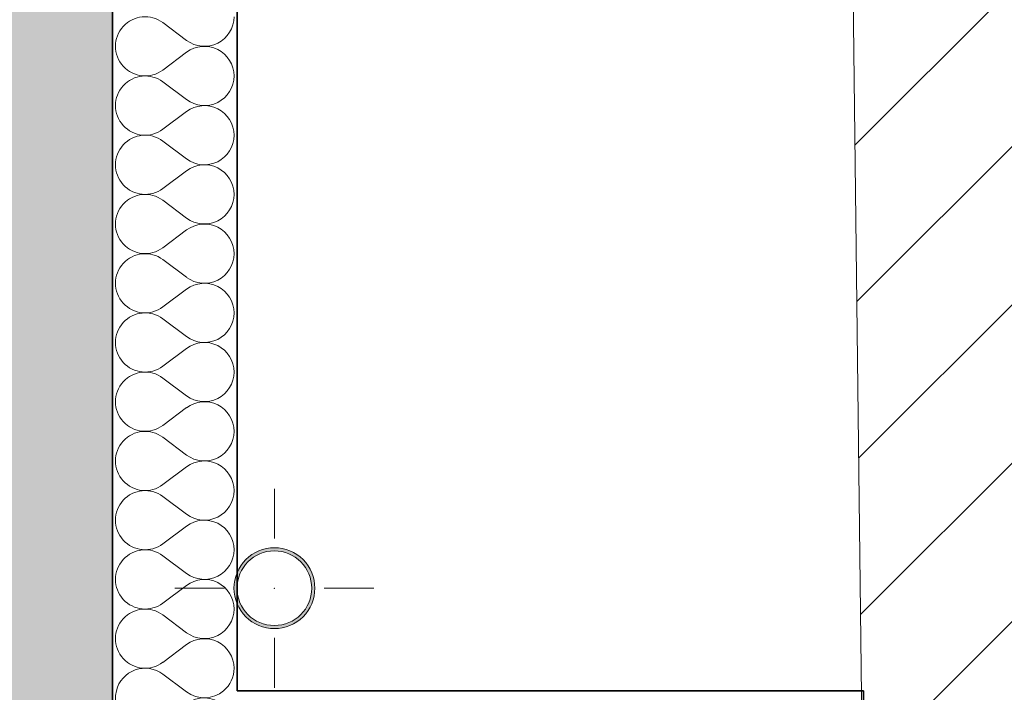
# Model space of a CAD drawing. Header units: millimetres. Extents: x 82175 to 237000, y 24756 to 471700.
# Tile 37 of 256: x 122511 to 124093, y 92576 to 93658. Entities that reach past the tile are written whole.
import ezdxf

# ---------------------------------------------------------------- set-up
doc = ezdxf.new("R2010")
doc.units = ezdxf.units.MM
for name, color, linetype in [('- A - ocieplenie', 8, 'Continuous'), ('Instalacje - Wod_Kan', 8, 'Continuous'), ('Konstrukcja - Ściany zewnętrzne', 8, 'Continuous')]:
    doc.layers.add(name, color=color, linetype=linetype)

# ---------------------------------------------------------------- blocks, each defined once
blk = doc.blocks.new('*X9')
at = {"layer": '- A - ocieplenie', "linetype": 'Continuous', "lineweight": 13, "ltscale": 100}
for p, q in [((49898.5, 103184.9), (49936.6, 103156.3)), ((49898.5, 103108.7), (49936.6, 103137.3)), ((49898.5, 103089.6), (49936.6, 103061.1)), ((49898.5, 103013.4), (49936.6, 103042)), ((49898.5, 102994.4), (49936.6, 102965.8)), ((49898.5, 102918.2), (49936.6, 102946.8)), ((49898.5, 102899.2), (49936.6, 102870.6)), ((49898.5, 102823), (49936.6, 102851.5)), ((49898.5, 102803.9), (49936.6, 102775.4)), ((49898.5, 102727.7), (49936.6, 102756.3)), ((49898.5, 102708.7), (49936.6, 102680.1)), ((49898.5, 102632.5), (49936.6, 102661.1)), ((49898.5, 102613.4), (49936.6, 102584.9)), ((49898.5, 102537.3), (49936.6, 102565.8)), ((49898.5, 102518.2), (49936.6, 102489.6)), ((49898.5, 102442), (49936.6, 102470.6)), ((49898.5, 102423), (49936.6, 102394.4)), ((49898.5, 102346.8), (49936.6, 102375.4)), ((49898.5, 102327.7), (49936.6, 102299.2)), ((49898.5, 102251.5), (49936.6, 102280.1)), ((49898.5, 102232.5), (49936.6, 102203.9)), ((49898.5, 102156.3), (49936.6, 102184.9)), ((49898.5, 102137.3), (49934.2, 102110.5))]:
    blk.add_line(p, q, dxfattribs=at)
for centre, start, end in [((49869.9, 103146.8), 53.1301, 306.8699), ((49965.2, 103194.4), 233.1301, 0), ((49965.2, 103099.2), 0, 126.8699), ((49869.9, 103051.5), 53.1301, 306.8699), ((49965.2, 103099.2), 233.1301, 0), ((49965.2, 103003.9), 0, 126.8699), ((49869.9, 102956.3), 53.1301, 306.8699), ((49965.2, 103003.9), 233.1301, 0), ((49965.2, 102908.7), 0, 126.8699), ((49869.9, 102861.1), 53.1301, 306.8699), ((49965.2, 102908.7), 233.1301, 0), ((49965.2, 102813.4), 0, 126.8699), ((49869.9, 102765.8), 53.1301, 306.8699), ((49965.2, 102813.4), 233.1301, 0), ((49965.2, 102718.2), 0, 126.8699), ((49869.9, 102670.6), 53.1301, 306.8699), ((49965.2, 102718.2), 233.1301, 0), ((49965.2, 102623), 0, 126.8699), ((49869.9, 102575.4), 53.1301, 306.8699), ((49965.2, 102623), 233.1301, 0), ((49965.2, 102527.7), 0, 126.8699), ((49869.9, 102480.1), 53.1301, 306.8699), ((49965.2, 102527.7), 233.1301, 0), ((49965.2, 102432.5), 0, 126.8699), ((49869.9, 102384.9), 53.1301, 306.8699), ((49965.2, 102432.5), 233.1301, 0), ((49965.2, 102337.3), 0, 126.8699), ((49869.9, 102289.6), 53.1301, 306.8699), ((49965.2, 102337.3), 233.1301, 0), ((49965.2, 102242), 0, 126.8699), ((49869.9, 102194.4), 53.1301, 306.8699), ((49965.2, 102242), 233.1301, 0), ((49965.2, 102146.8), 0, 126.8699), ((49869.9, 102099.2), 53.1301, 166.2646), ((49965.2, 102146.8), 310.3094, 0)]:
    blk.add_arc(centre, 47.6, start, end, dxfattribs=at)
blk = doc.blocks.new('*X10')
at = {"layer": '- A - ocieplenie', "linetype": 'Continuous', "lineweight": 13, "ltscale": 100}
for p, q in [((49934.2, 102110.5), (49936.6, 102108.7)), ((49898.5, 102061.1), (49936.6, 102089.6)), ((49898.5, 102042), (49927.4, 102020.3))]:
    blk.add_line(p, q, dxfattribs=at)
for centre, start, end in [((49869.9, 102099.2), 166.2646, 306.8699), ((49965.2, 102146.8), 233.1301, 310.3094), ((49965.2, 102051.5), 50.577, 126.8699), ((49869.9, 102003.9), 53.1301, 262.584), ((49869.9, 101908.7), 98.5417, 171.4583)]:
    blk.add_arc(centre, 47.6, start, end, dxfattribs=at)

msp = doc.modelspace()

# ---------------------------------------------------------------- hatches: boundary and pattern name
at = {"linetype": 'Continuous', "lineweight": 15}
h = msp.add_hatch(dxfattribs=at)
h.set_pattern_fill('Bloczki_ceramiczne_0006', color=8, style=0, pattern_type=2)
h.set_pattern_definition([(45, (-135208.59, 381186.62), (-127.27922, 127.27922), [])])
h.paths.add_polyline_path([(123678.8, 108063.9), (123869, 92075.6), (124009.9, 91878.5), (126631.9, 91872.5), (126631.9, 108047.6)])
at = {"layer": 'Instalacje - Wod_Kan', "linetype": 'Continuous', "lineweight": 13}
h = msp.add_hatch(color=8, dxfattribs=at)
h.paths.add_polyline_path([(122920, 92808.9, 0.414214), (122855, 92743.9, 0.414214), (122920, 92678.9, 0.414214), (122985, 92743.9, 0.414214)])
h.paths.add_polyline_path([(122920, 92803.9, -1), (122920, 92683.9, -1)], flags=0)
at = {"layer": 'Konstrukcja - Ściany zewnętrzne', "linetype": 'Continuous', "lineweight": 13}
msp.add_hatch(color=8, dxfattribs=at).paths.add_polyline_path([(122660, 92378.9), (122660, 105158.9), (122160, 105158.9), (122160, 92378.9)])

# ---------------------------------------------------------------- linework, layer by layer
at = {"layer": '- A - ocieplenie', "color": 8, "linetype": 'Continuous', "lineweight": 35, "ltscale": 100, "flags": 128}
for points in [[(122660, 105158.9), (122660, 92378.9)], [(122860, 92578.9), (122860, 105158.9)], [(123866.6, 92578.9), (122860, 92578.9)], [(123866.6, 92378.9), (123866.6, 92578.9)]]:
    msp.add_lwpolyline(points, dxfattribs=at)
at = {"color": 8, "linetype": 'Continuous', "lineweight": 13, "ltscale": 100, "flags": 128}
msp.add_lwpolyline([(123678.8, 108063.9), (123869, 92075.6), (124009.9, 91878.5), (126631.9, 91872.5), (126631.9, 108047.6)], close=True, dxfattribs=at)
at = {"layer": 'Instalacje - Wod_Kan', "color": 8, "linetype": 'Continuous', "lineweight": 0, "ltscale": 100}
for p, q in [((122920, 92823.9), (122920, 92903.9)), ((122840, 92743.9), (122760, 92743.9)), ((123000, 92743.9), (123080, 92743.9)), ((122920, 92663.9), (122920, 92583.9))]:
    msp.add_line(p, q, dxfattribs=at)
at = {"layer": 'Instalacje - Wod_Kan', "color": 8, "linetype": 'Continuous', "lineweight": 20, "ltscale": 100, "flags": 128}
for points in [[(122920, 92808.9, 0.414214), (122855, 92743.9, 0.414214), (122920, 92678.9, 0.414214), (122985, 92743.9, 0.414214)], [(122920, 92803.9, -1), (122920, 92683.9, -1)]]:
    msp.add_lwpolyline(points, format="xyb", close=True, dxfattribs=at)
at = {"layer": 'Instalacje - Wod_Kan', "color": 8, "linetype": 'Continuous', "lineweight": 0, "ltscale": 100}
msp.add_point((122920, 92743.9), dxfattribs=at)
at = {"layer": 'Konstrukcja - Ściany zewnętrzne', "color": 8, "linetype": 'Continuous', "lineweight": 35, "ltscale": 100, "flags": 128}
msp.add_lwpolyline([(122660, 92078.9), (122660, 105158.9)], dxfattribs=at)

# ---------------------------------------------------------------- block references
at = {"color": 8, "linetype": 'Continuous', "lineweight": 20, "ltscale": 100}
for name in ['*X9', '*X10']:
    msp.add_blockref(name, (72842.4, -9531.6), dxfattribs=at)

doc.saveas('drawing.dxf')
